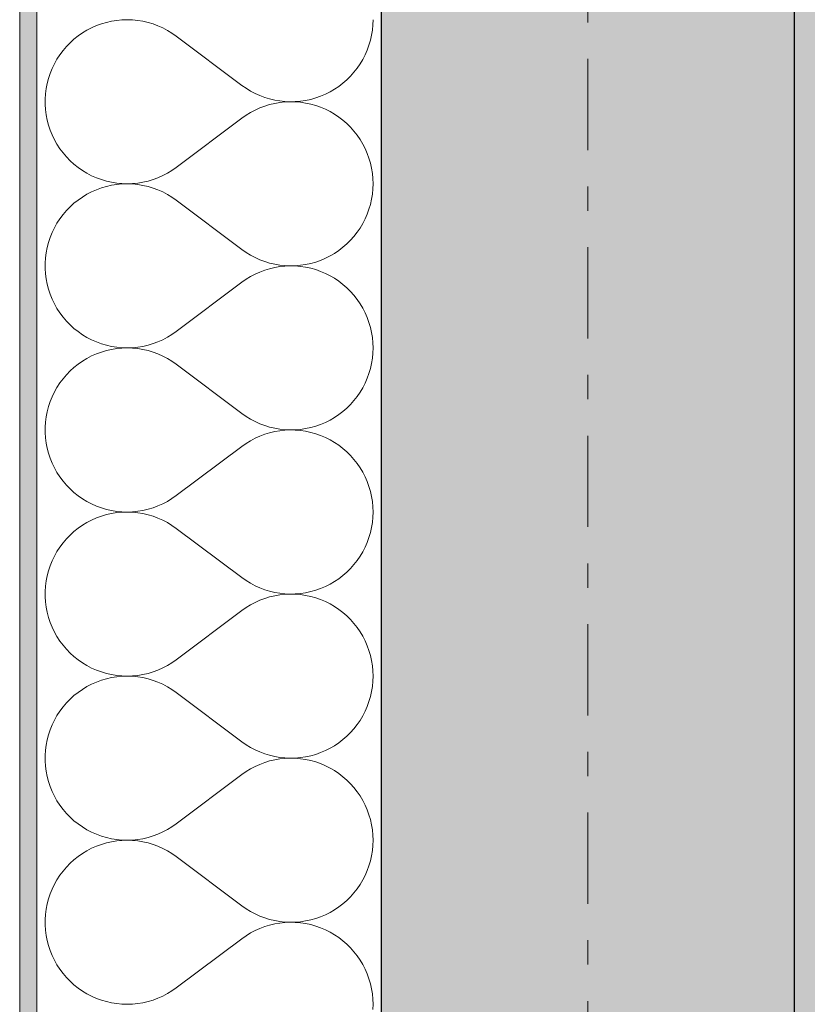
# Model space of a CAD drawing. Extents: x 100 to 2982, y 37 to 2050.
# Tile 28 of 130: x 620 to 666, y 1070 to 1127. Entities that reach past the tile are written whole.
import ezdxf
from ezdxf.xclip import XClip

# ---------------------------------------------------------------- set-up
doc = ezdxf.new("R2010")
doc.units = 0
doc.header["$MEASUREMENT"] = 0
doc.header["$XCLIPFRAME"] = 0
doc.linetypes.add('Przerywana podwójnie', pattern=[54.680554, 26.458333, -10.583333, 7.055556, -10.583333])
for name, color, linetype in [('410-K Osie', 7, 'Continuous'), ('420-K Ściany', 7, 'Continuous'), ('820-G Rysunki Obrazki', 7, 'Continuous')]:
    doc.layers.add(name, color=color, linetype=linetype)
pattern_1 = [(0, (-18316.349, -206.5255), (0, 8.660254), [0, -5]), (0, (-18313.849, -202.195), (0, 8.660254), [0, -5])]

# ---------------------------------------------------------------- blocks, each defined once
blk = doc.blocks.new('*X10')
at = {"layer": '420-K Ściany', "color": 174, "linetype": 'Continuous', "lineweight": 5, "ltscale": 0.2}
for p, q in [((623.979, 1126.339), (623.708, 1126.198)), ((624.259, 1126.462), (623.979, 1126.339)), ((624.546, 1126.567), (624.259, 1126.462)), ((624.839, 1126.654), (624.546, 1126.567)), ((625.137, 1126.721), (624.839, 1126.654)), ((625.438, 1126.77), (625.137, 1126.721)), ((625.743, 1126.799), (625.438, 1126.77)), ((626.048, 1126.808), (625.743, 1126.799)), ((626.353, 1126.798), (626.048, 1126.808)), ((626.658, 1126.768), (626.353, 1126.798)), ((626.959, 1126.718), (626.658, 1126.768)), ((627.257, 1126.65), (626.959, 1126.718)), ((627.55, 1126.562), (627.257, 1126.65)), ((627.836, 1126.456), (627.55, 1126.562)), ((628.115, 1126.332), (627.836, 1126.456)), ((628.386, 1126.19), (628.115, 1126.332)), ((640.288, 1126.207), (640.316, 1126.507)), ((640.316, 1126.507), (640.326, 1126.808)), ((623.196, 1125.865), (622.957, 1125.675)), ((623.446, 1126.04), (623.196, 1125.865)), ((623.708, 1126.198), (623.446, 1126.04)), ((628.647, 1126.031), (628.386, 1126.19)), ((628.897, 1125.855), (628.647, 1126.031)), ((628.897, 1125.855), (632.707, 1122.998)), ((640.174, 1125.616), (640.24, 1125.909)), ((640.24, 1125.909), (640.288, 1126.207)), ((622.517, 1125.25), (622.319, 1125.018)), ((622.73, 1125.469), (622.517, 1125.25)), ((622.957, 1125.675), (622.73, 1125.469)), ((639.987, 1125.043), (640.089, 1125.327)), ((640.089, 1125.327), (640.174, 1125.616)), ((622.136, 1124.773), (621.969, 1124.517)), ((622.319, 1125.018), (622.136, 1124.773)), ((639.729, 1124.499), (639.866, 1124.767)), ((639.866, 1124.767), (639.987, 1125.043)), ((621.819, 1124.251), (621.687, 1123.975)), ((621.969, 1124.517), (621.819, 1124.251)), ((639.404, 1123.992), (639.574, 1124.241)), ((639.574, 1124.241), (639.729, 1124.499)), ((621.572, 1123.692), (621.475, 1123.402)), ((621.687, 1123.975), (621.572, 1123.692)), ((638.804, 1123.318), (639.018, 1123.53)), ((639.018, 1123.53), (639.218, 1123.755)), ((639.218, 1123.755), (639.404, 1123.992)), ((621.398, 1123.107), (621.339, 1122.807)), ((621.475, 1123.402), (621.398, 1123.107)), ((632.707, 1122.998), (632.953, 1122.825)), ((638.087, 1122.77), (638.338, 1122.937)), ((638.338, 1122.937), (638.577, 1123.12)), ((638.577, 1123.12), (638.804, 1123.318)), ((621.3, 1122.504), (621.281, 1122.199)), ((621.339, 1122.807), (621.3, 1122.504)), ((632.953, 1122.825), (633.21, 1122.668)), ((633.21, 1122.668), (633.477, 1122.528)), ((633.477, 1122.528), (633.752, 1122.404)), ((633.752, 1122.404), (634.034, 1122.299)), ((634.034, 1122.299), (634.322, 1122.211)), ((636.996, 1122.266), (637.28, 1122.366)), ((637.28, 1122.366), (637.558, 1122.483)), ((637.558, 1122.483), (637.827, 1122.618)), ((637.827, 1122.618), (638.087, 1122.77)), ((621.281, 1122.199), (621.281, 1121.893)), ((621.281, 1121.893), (621.3, 1121.588)), ((634.034, 1121.793), (633.752, 1121.688)), ((634.322, 1121.881), (634.034, 1121.793)), ((634.322, 1122.211), (634.615, 1122.141)), ((634.615, 1121.95), (634.322, 1121.881)), ((634.615, 1122.141), (634.912, 1122.091)), ((634.912, 1122.001), (634.615, 1121.95)), ((634.912, 1122.091), (635.211, 1122.059)), ((635.211, 1122.033), (634.912, 1122.001)), ((635.211, 1122.059), (635.512, 1122.046)), ((635.512, 1122.046), (635.211, 1122.033)), ((635.512, 1122.046), (635.813, 1122.052)), ((635.813, 1122.039), (635.512, 1122.046)), ((635.813, 1122.052), (636.114, 1122.078)), ((636.114, 1122.014), (635.813, 1122.039)), ((636.114, 1122.078), (636.411, 1122.122)), ((636.411, 1121.97), (636.114, 1122.014)), ((636.411, 1122.122), (636.706, 1122.185)), ((636.706, 1121.907), (636.411, 1121.97)), ((636.706, 1122.185), (636.996, 1122.266)), ((636.996, 1121.825), (636.706, 1121.907)), ((637.28, 1121.726), (636.996, 1121.825)), ((637.558, 1121.608), (637.28, 1121.726)), ((621.3, 1121.588), (621.339, 1121.285)), ((621.339, 1121.285), (621.398, 1120.985)), ((632.953, 1121.267), (632.707, 1121.094)), ((633.21, 1121.424), (632.953, 1121.267)), ((633.477, 1121.564), (633.21, 1121.424)), ((633.752, 1121.688), (633.477, 1121.564)), ((637.827, 1121.474), (637.558, 1121.608)), ((638.087, 1121.322), (637.827, 1121.474)), ((638.338, 1121.155), (638.087, 1121.322)), ((638.577, 1120.971), (638.338, 1121.155)), ((621.398, 1120.985), (621.475, 1120.69)), ((621.475, 1120.69), (621.572, 1120.4)), ((628.897, 1118.236), (632.707, 1121.094)), ((638.804, 1120.774), (638.577, 1120.971)), ((639.018, 1120.562), (638.804, 1120.774)), ((621.572, 1120.4), (621.687, 1120.116)), ((621.687, 1120.116), (621.819, 1119.841)), ((639.218, 1120.337), (639.018, 1120.562)), ((639.404, 1120.1), (639.218, 1120.337)), ((639.574, 1119.851), (639.404, 1120.1)), ((621.819, 1119.841), (621.969, 1119.575)), ((621.969, 1119.575), (622.136, 1119.319)), ((639.729, 1119.593), (639.574, 1119.851)), ((639.866, 1119.325), (639.729, 1119.593)), ((622.136, 1119.319), (622.319, 1119.074)), ((622.319, 1119.074), (622.517, 1118.842)), ((639.987, 1119.049), (639.866, 1119.325)), ((640.089, 1118.765), (639.987, 1119.049)), ((622.517, 1118.842), (622.73, 1118.622)), ((622.73, 1118.622), (622.957, 1118.417)), ((622.957, 1118.417), (623.196, 1118.227)), ((640.174, 1118.476), (640.089, 1118.765)), ((640.24, 1118.182), (640.174, 1118.476)), ((623.196, 1118.227), (623.446, 1118.052)), ((623.446, 1118.052), (623.708, 1117.894)), ((623.708, 1117.894), (623.979, 1117.753)), ((623.979, 1117.753), (624.259, 1117.63)), ((627.836, 1117.636), (628.115, 1117.76)), ((628.115, 1117.76), (628.386, 1117.902)), ((628.386, 1117.902), (628.647, 1118.061)), ((628.647, 1118.061), (628.897, 1118.236)), ((640.288, 1117.885), (640.24, 1118.182)), ((640.316, 1117.585), (640.288, 1117.885)), ((624.259, 1117.63), (624.546, 1117.525)), ((624.546, 1117.525), (624.839, 1117.438)), ((624.839, 1117.438), (625.137, 1117.371)), ((625.137, 1117.198), (624.839, 1117.13)), ((625.137, 1117.371), (625.438, 1117.322)), ((625.438, 1117.246), (625.137, 1117.198)), ((625.438, 1117.322), (625.743, 1117.293)), ((625.743, 1117.275), (625.438, 1117.246)), ((625.743, 1117.293), (626.048, 1117.284)), ((626.048, 1117.284), (625.743, 1117.275)), ((626.048, 1117.284), (626.353, 1117.294)), ((626.353, 1117.274), (626.048, 1117.284)), ((626.353, 1117.294), (626.658, 1117.324)), ((626.658, 1117.244), (626.353, 1117.274)), ((626.658, 1117.324), (626.959, 1117.374)), ((626.959, 1117.194), (626.658, 1117.244)), ((626.959, 1117.374), (627.257, 1117.442)), ((627.257, 1117.126), (626.959, 1117.194)), ((627.257, 1117.442), (627.55, 1117.53)), ((627.55, 1117.53), (627.836, 1117.636)), ((640.326, 1117.284), (640.316, 1117.585)), ((640.316, 1116.983), (640.326, 1117.284)), ((623.708, 1116.674), (623.446, 1116.516)), ((623.979, 1116.815), (623.708, 1116.674)), ((624.259, 1116.938), (623.979, 1116.815)), ((624.546, 1117.043), (624.259, 1116.938)), ((624.839, 1117.13), (624.546, 1117.043)), ((627.55, 1117.038), (627.257, 1117.126)), ((627.836, 1116.932), (627.55, 1117.038)), ((628.115, 1116.808), (627.836, 1116.932)), ((628.386, 1116.666), (628.115, 1116.808)), ((628.647, 1116.507), (628.386, 1116.666)), ((640.24, 1116.386), (640.288, 1116.683)), ((640.288, 1116.683), (640.316, 1116.983)), ((622.957, 1116.151), (622.73, 1115.946)), ((623.196, 1116.341), (622.957, 1116.151)), ((623.446, 1116.516), (623.196, 1116.341)), ((628.897, 1116.332), (628.647, 1116.507)), ((628.897, 1116.332), (632.707, 1113.474)), ((640.089, 1115.803), (640.174, 1116.092)), ((640.174, 1116.092), (640.24, 1116.386)), ((622.319, 1115.494), (622.136, 1115.249)), ((622.517, 1115.726), (622.319, 1115.494)), ((622.73, 1115.946), (622.517, 1115.726)), ((639.866, 1115.243), (639.987, 1115.52)), ((639.987, 1115.52), (640.089, 1115.803)), ((621.969, 1114.993), (621.819, 1114.727)), ((622.136, 1115.249), (621.969, 1114.993)), ((639.574, 1114.717), (639.729, 1114.975)), ((639.729, 1114.975), (639.866, 1115.243)), ((621.687, 1114.452), (621.572, 1114.168)), ((621.819, 1114.727), (621.687, 1114.452)), ((639.218, 1114.231), (639.404, 1114.468)), ((639.404, 1114.468), (639.574, 1114.717)), ((621.475, 1113.878), (621.398, 1113.583)), ((621.572, 1114.168), (621.475, 1113.878)), ((638.577, 1113.597), (638.804, 1113.794)), ((638.804, 1113.794), (639.018, 1114.006)), ((639.018, 1114.006), (639.218, 1114.231)), ((621.339, 1113.283), (621.3, 1112.98)), ((621.398, 1113.583), (621.339, 1113.283)), ((632.707, 1113.474), (632.953, 1113.301)), ((632.953, 1113.301), (633.21, 1113.144)), ((633.21, 1113.144), (633.477, 1113.004)), ((637.827, 1113.094), (638.087, 1113.246)), ((638.087, 1113.246), (638.338, 1113.413)), ((638.338, 1113.413), (638.577, 1113.597)), ((621.3, 1112.98), (621.281, 1112.675)), ((621.281, 1112.675), (621.281, 1112.369)), ((633.477, 1113.004), (633.752, 1112.88)), ((633.752, 1112.88), (634.034, 1112.775)), ((634.034, 1112.775), (634.322, 1112.687)), ((634.322, 1112.687), (634.615, 1112.618)), ((634.615, 1112.618), (634.912, 1112.567)), ((636.114, 1112.554), (636.411, 1112.598)), ((636.411, 1112.598), (636.706, 1112.661)), ((636.706, 1112.661), (636.996, 1112.743)), ((636.996, 1112.743), (637.28, 1112.842)), ((637.28, 1112.842), (637.558, 1112.96)), ((637.558, 1112.96), (637.827, 1113.094)), ((621.281, 1112.369), (621.3, 1112.064)), ((621.3, 1112.064), (621.339, 1111.761)), ((633.477, 1112.04), (633.21, 1111.9)), ((633.752, 1112.164), (633.477, 1112.04)), ((634.034, 1112.27), (633.752, 1112.164)), ((634.322, 1112.357), (634.034, 1112.27)), ((634.615, 1112.427), (634.322, 1112.357)), ((634.912, 1112.477), (634.615, 1112.427)), ((634.912, 1112.567), (635.211, 1112.535)), ((635.211, 1112.509), (634.912, 1112.477)), ((635.211, 1112.535), (635.512, 1112.522)), ((635.512, 1112.522), (635.211, 1112.509)), ((635.512, 1112.522), (635.813, 1112.529)), ((635.813, 1112.516), (635.512, 1112.522)), ((635.813, 1112.529), (636.114, 1112.554)), ((636.114, 1112.49), (635.813, 1112.516)), ((636.411, 1112.446), (636.114, 1112.49)), ((636.706, 1112.383), (636.411, 1112.446)), ((636.996, 1112.302), (636.706, 1112.383)), ((637.28, 1112.202), (636.996, 1112.302)), ((637.558, 1112.085), (637.28, 1112.202)), ((637.827, 1111.95), (637.558, 1112.085)), ((621.339, 1111.761), (621.398, 1111.461)), ((621.398, 1111.461), (621.475, 1111.166)), ((628.897, 1108.713), (632.707, 1111.57)), ((632.953, 1111.743), (632.707, 1111.57)), ((633.21, 1111.9), (632.953, 1111.743)), ((638.087, 1111.798), (637.827, 1111.95)), ((638.338, 1111.631), (638.087, 1111.798)), ((638.577, 1111.448), (638.338, 1111.631)), ((638.804, 1111.25), (638.577, 1111.448)), ((621.475, 1111.166), (621.572, 1110.876)), ((621.572, 1110.876), (621.687, 1110.593)), ((639.018, 1111.038), (638.804, 1111.25)), ((639.218, 1110.813), (639.018, 1111.038)), ((621.687, 1110.593), (621.819, 1110.317)), ((621.819, 1110.317), (621.969, 1110.051)), ((639.404, 1110.576), (639.218, 1110.813)), ((639.574, 1110.327), (639.404, 1110.576)), ((639.729, 1110.069), (639.574, 1110.327)), ((621.969, 1110.051), (622.136, 1109.795)), ((622.136, 1109.795), (622.319, 1109.55)), ((639.866, 1109.801), (639.729, 1110.069)), ((639.987, 1109.525), (639.866, 1109.801)), ((622.319, 1109.55), (622.517, 1109.318)), ((622.517, 1109.318), (622.73, 1109.099)), ((640.089, 1109.242), (639.987, 1109.525)), ((640.174, 1108.952), (640.089, 1109.242)), ((622.73, 1109.099), (622.957, 1108.893)), ((622.957, 1108.893), (623.196, 1108.703)), ((623.196, 1108.703), (623.446, 1108.528)), ((628.647, 1108.537), (628.897, 1108.713)), ((640.24, 1108.659), (640.174, 1108.952)), ((640.288, 1108.361), (640.24, 1108.659)), ((623.446, 1108.528), (623.708, 1108.37)), ((623.708, 1108.37), (623.979, 1108.229)), ((623.979, 1108.229), (624.259, 1108.106)), ((624.259, 1108.106), (624.546, 1108.001)), ((624.546, 1108.001), (624.839, 1107.914)), ((627.257, 1107.918), (627.55, 1108.006)), ((627.55, 1108.006), (627.836, 1108.112)), ((627.836, 1108.112), (628.115, 1108.236)), ((628.115, 1108.236), (628.386, 1108.378)), ((628.386, 1108.378), (628.647, 1108.537)), ((640.316, 1108.061), (640.288, 1108.361)), ((640.326, 1107.76), (640.316, 1108.061)), ((624.546, 1107.52), (624.259, 1107.414)), ((624.839, 1107.606), (624.546, 1107.52)), ((624.839, 1107.914), (625.137, 1107.847)), ((625.137, 1107.674), (624.839, 1107.606)), ((625.137, 1107.847), (625.438, 1107.798)), ((625.438, 1107.722), (625.137, 1107.674)), ((625.438, 1107.798), (625.743, 1107.77)), ((625.743, 1107.751), (625.438, 1107.722)), ((625.743, 1107.77), (626.048, 1107.76)), ((626.048, 1107.76), (625.743, 1107.751)), ((626.048, 1107.76), (626.353, 1107.771)), ((626.353, 1107.75), (626.048, 1107.76)), ((626.353, 1107.771), (626.658, 1107.8)), ((626.658, 1107.72), (626.353, 1107.75)), ((626.658, 1107.8), (626.959, 1107.85)), ((626.959, 1107.671), (626.658, 1107.72)), ((626.959, 1107.85), (627.257, 1107.918)), ((627.257, 1107.602), (626.959, 1107.671)), ((627.55, 1107.515), (627.257, 1107.602)), ((627.836, 1107.408), (627.55, 1107.515)), ((640.288, 1107.159), (640.316, 1107.459)), ((640.316, 1107.459), (640.326, 1107.76)), ((623.446, 1106.992), (623.196, 1106.817)), ((623.708, 1107.15), (623.446, 1106.992)), ((623.979, 1107.291), (623.708, 1107.15)), ((624.259, 1107.414), (623.979, 1107.291)), ((628.115, 1107.284), (627.836, 1107.408)), ((628.386, 1107.142), (628.115, 1107.284)), ((628.647, 1106.983), (628.386, 1107.142)), ((628.897, 1106.808), (628.647, 1106.983)), ((640.174, 1106.568), (640.24, 1106.862)), ((640.24, 1106.862), (640.288, 1107.159)), ((622.73, 1106.422), (622.517, 1106.203)), ((622.957, 1106.627), (622.73, 1106.422)), ((623.196, 1106.817), (622.957, 1106.627)), ((628.897, 1106.808), (632.707, 1103.951)), ((640.089, 1106.279), (640.174, 1106.568)), ((622.136, 1105.725), (621.969, 1105.469)), ((622.319, 1105.97), (622.136, 1105.725)), ((622.517, 1106.203), (622.319, 1105.97)), ((639.729, 1105.452), (639.866, 1105.72)), ((639.866, 1105.72), (639.987, 1105.996)), ((639.987, 1105.996), (640.089, 1106.279)), ((621.819, 1105.203), (621.687, 1104.928)), ((621.969, 1105.469), (621.819, 1105.203)), ((639.404, 1104.945), (639.574, 1105.193)), ((639.574, 1105.193), (639.729, 1105.452)), ((621.572, 1104.645), (621.475, 1104.355)), ((621.687, 1104.928), (621.572, 1104.645)), ((639.018, 1104.482), (639.218, 1104.707)), ((639.218, 1104.707), (639.404, 1104.945)), ((621.398, 1104.059), (621.339, 1103.759)), ((621.475, 1104.355), (621.398, 1104.059)), ((638.338, 1103.89), (638.577, 1104.073)), ((638.577, 1104.073), (638.804, 1104.271)), ((638.804, 1104.271), (639.018, 1104.482)), ((621.3, 1103.456), (621.281, 1103.151)), ((621.339, 1103.759), (621.3, 1103.456)), ((632.707, 1103.951), (632.953, 1103.778)), ((632.953, 1103.778), (633.21, 1103.621)), ((633.21, 1103.621), (633.477, 1103.48)), ((633.477, 1103.48), (633.752, 1103.357)), ((637.28, 1103.318), (637.558, 1103.436)), ((637.558, 1103.436), (637.827, 1103.571)), ((637.827, 1103.571), (638.087, 1103.722)), ((638.087, 1103.722), (638.338, 1103.89)), ((621.281, 1103.151), (621.281, 1102.846)), ((633.752, 1103.357), (634.034, 1103.251)), ((634.034, 1103.251), (634.322, 1103.163)), ((634.322, 1103.163), (634.615, 1103.094)), ((634.615, 1102.903), (634.322, 1102.833)), ((634.615, 1103.094), (634.912, 1103.043)), ((634.912, 1102.953), (634.615, 1102.903)), ((634.912, 1103.043), (635.211, 1103.011)), ((635.211, 1102.985), (634.912, 1102.953)), ((635.211, 1103.011), (635.512, 1102.999)), ((635.512, 1102.998), (635.211, 1102.985)), ((635.512, 1102.999), (635.813, 1103.005)), ((635.813, 1102.992), (635.512, 1102.998)), ((635.813, 1103.005), (636.114, 1103.03)), ((636.114, 1102.966), (635.813, 1102.992)), ((636.114, 1103.03), (636.411, 1103.074)), ((636.411, 1102.922), (636.114, 1102.966)), ((636.411, 1103.074), (636.706, 1103.137)), ((636.706, 1102.859), (636.411, 1102.922)), ((636.706, 1103.137), (636.996, 1103.219)), ((636.996, 1102.778), (636.706, 1102.859)), ((636.996, 1103.219), (637.28, 1103.318)), ((621.281, 1102.846), (621.3, 1102.541)), ((621.3, 1102.541), (621.339, 1102.238)), ((633.21, 1102.376), (632.953, 1102.219)), ((633.477, 1102.517), (633.21, 1102.376)), ((633.752, 1102.64), (633.477, 1102.517)), ((634.034, 1102.746), (633.752, 1102.64)), ((634.322, 1102.833), (634.034, 1102.746)), ((637.28, 1102.678), (636.996, 1102.778)), ((637.558, 1102.561), (637.28, 1102.678)), ((637.827, 1102.426), (637.558, 1102.561)), ((638.087, 1102.275), (637.827, 1102.426)), ((621.339, 1102.238), (621.398, 1101.938)), ((621.398, 1101.938), (621.475, 1101.642)), ((628.897, 1099.189), (632.707, 1102.046)), ((632.953, 1102.219), (632.707, 1102.046)), ((638.338, 1102.107), (638.087, 1102.275)), ((638.577, 1101.924), (638.338, 1102.107)), ((638.804, 1101.726), (638.577, 1101.924)), ((639.018, 1101.514), (638.804, 1101.726)), ((621.475, 1101.642), (621.572, 1101.352)), ((621.572, 1101.352), (621.687, 1101.069)), ((639.218, 1101.289), (639.018, 1101.514)), ((639.404, 1101.052), (639.218, 1101.289)), ((621.687, 1101.069), (621.819, 1100.794)), ((621.819, 1100.794), (621.969, 1100.527)), ((639.574, 1100.804), (639.404, 1101.052)), ((639.729, 1100.545), (639.574, 1100.804)), ((621.969, 1100.527), (622.136, 1100.271)), ((622.136, 1100.271), (622.319, 1100.027)), ((622.319, 1100.027), (622.517, 1099.794)), ((639.866, 1100.277), (639.729, 1100.545)), ((639.987, 1100.001), (639.866, 1100.277)), ((640.089, 1099.718), (639.987, 1100.001)), ((622.517, 1099.794), (622.73, 1099.575)), ((622.73, 1099.575), (622.957, 1099.37)), ((640.174, 1099.429), (640.089, 1099.718)), ((640.24, 1099.135), (640.174, 1099.429)), ((622.957, 1099.37), (623.196, 1099.179)), ((623.196, 1099.179), (623.446, 1099.005)), ((623.446, 1099.005), (623.708, 1098.847)), ((628.386, 1098.854), (628.647, 1099.013)), ((628.647, 1099.013), (628.897, 1099.189)), ((640.288, 1098.837), (640.24, 1099.135)), ((623.708, 1098.847), (623.979, 1098.706)), ((623.979, 1098.706), (624.259, 1098.582)), ((624.259, 1098.582), (624.546, 1098.477)), ((624.546, 1098.477), (624.839, 1098.39)), ((624.839, 1098.39), (625.137, 1098.323)), ((625.137, 1098.323), (625.438, 1098.275)), ((626.658, 1098.277), (626.959, 1098.326)), ((626.959, 1098.326), (627.257, 1098.395)), ((627.257, 1098.395), (627.55, 1098.482)), ((627.55, 1098.482), (627.836, 1098.588)), ((627.836, 1098.588), (628.115, 1098.712)), ((628.115, 1098.712), (628.386, 1098.854)), ((640.316, 1098.537), (640.288, 1098.837)), ((640.326, 1098.236), (640.316, 1098.537)), ((623.979, 1097.767), (623.708, 1097.626)), ((624.259, 1097.891), (623.979, 1097.767)), ((624.546, 1097.996), (624.259, 1097.891)), ((624.839, 1098.082), (624.546, 1097.996)), ((625.137, 1098.15), (624.839, 1098.082)), ((625.438, 1098.198), (625.137, 1098.15)), ((625.438, 1098.275), (625.743, 1098.246)), ((625.743, 1098.227), (625.438, 1098.198)), ((625.743, 1098.246), (626.048, 1098.236)), ((626.048, 1098.236), (625.743, 1098.227)), ((626.048, 1098.236), (626.353, 1098.247)), ((626.353, 1098.226), (626.048, 1098.236)), ((626.353, 1098.247), (626.658, 1098.277)), ((626.658, 1098.196), (626.353, 1098.226)), ((626.959, 1098.147), (626.658, 1098.196)), ((627.257, 1098.078), (626.959, 1098.147)), ((627.55, 1097.991), (627.257, 1098.078)), ((627.836, 1097.885), (627.55, 1097.991)), ((628.115, 1097.76), (627.836, 1097.885)), ((628.386, 1097.618), (628.115, 1097.76)), ((640.288, 1097.635), (640.316, 1097.935)), ((640.316, 1097.935), (640.326, 1098.236)), ((623.196, 1097.294), (622.957, 1097.103)), ((623.446, 1097.468), (623.196, 1097.294)), ((623.708, 1097.626), (623.446, 1097.468)), ((628.647, 1097.459), (628.386, 1097.618)), ((628.897, 1097.284), (628.647, 1097.459)), ((628.897, 1097.284), (632.707, 1094.427)), ((640.174, 1097.044), (640.24, 1097.338)), ((640.24, 1097.338), (640.288, 1097.635)), ((622.517, 1096.679), (622.319, 1096.446)), ((622.73, 1096.898), (622.517, 1096.679)), ((622.957, 1097.103), (622.73, 1096.898)), ((639.987, 1096.472), (640.089, 1096.755)), ((640.089, 1096.755), (640.174, 1097.044)), ((622.136, 1096.201), (621.969, 1095.945)), ((622.319, 1096.446), (622.136, 1096.201)), ((639.729, 1095.928), (639.866, 1096.196)), ((639.866, 1096.196), (639.987, 1096.472)), ((621.819, 1095.679), (621.687, 1095.404)), ((621.969, 1095.945), (621.819, 1095.679)), ((639.404, 1095.421), (639.574, 1095.669)), ((639.574, 1095.669), (639.729, 1095.928)), ((621.572, 1095.121), (621.475, 1094.831)), ((621.687, 1095.404), (621.572, 1095.121)), ((638.804, 1094.747), (639.018, 1094.959)), ((639.018, 1094.959), (639.218, 1095.184)), ((639.218, 1095.184), (639.404, 1095.421)), ((621.398, 1094.535), (621.339, 1094.235)), ((621.475, 1094.831), (621.398, 1094.535)), ((632.707, 1094.427), (632.953, 1094.254)), ((638.087, 1094.198), (638.338, 1094.366)), ((638.338, 1094.366), (638.577, 1094.549)), ((638.577, 1094.549), (638.804, 1094.747)), ((621.3, 1093.932), (621.281, 1093.627)), ((621.339, 1094.235), (621.3, 1093.932)), ((632.953, 1094.254), (633.21, 1094.097)), ((633.21, 1094.097), (633.477, 1093.956)), ((633.477, 1093.956), (633.752, 1093.833)), ((633.752, 1093.833), (634.034, 1093.727)), ((634.034, 1093.727), (634.322, 1093.639)), ((636.996, 1093.695), (637.28, 1093.795)), ((637.28, 1093.795), (637.558, 1093.912)), ((637.558, 1093.912), (637.827, 1094.047)), ((637.827, 1094.047), (638.087, 1094.198)), ((621.281, 1093.627), (621.281, 1093.322)), ((621.281, 1093.322), (621.3, 1093.017)), ((634.034, 1093.222), (633.752, 1093.116)), ((634.322, 1093.31), (634.034, 1093.222)), ((634.322, 1093.639), (634.615, 1093.57)), ((634.615, 1093.379), (634.322, 1093.31)), ((634.615, 1093.57), (634.912, 1093.519)), ((634.912, 1093.43), (634.615, 1093.379)), ((634.912, 1093.519), (635.211, 1093.488)), ((635.211, 1093.461), (634.912, 1093.43)), ((635.211, 1093.488), (635.512, 1093.475)), ((635.512, 1093.474), (635.211, 1093.461)), ((635.512, 1093.475), (635.813, 1093.481)), ((635.813, 1093.468), (635.512, 1093.474)), ((635.813, 1093.481), (636.114, 1093.506)), ((636.114, 1093.443), (635.813, 1093.468)), ((636.114, 1093.506), (636.411, 1093.551)), ((636.411, 1093.398), (636.114, 1093.443)), ((636.411, 1093.551), (636.706, 1093.614)), ((636.706, 1093.335), (636.411, 1093.398)), ((636.706, 1093.614), (636.996, 1093.695)), ((636.996, 1093.254), (636.706, 1093.335)), ((637.28, 1093.154), (636.996, 1093.254)), ((637.558, 1093.037), (637.28, 1093.154)), ((621.3, 1093.017), (621.339, 1092.714)), ((621.339, 1092.714), (621.398, 1092.414)), ((632.953, 1092.695), (632.707, 1092.522)), ((633.21, 1092.852), (632.953, 1092.695)), ((633.477, 1092.993), (633.21, 1092.852)), ((633.752, 1093.116), (633.477, 1092.993)), ((637.827, 1092.902), (637.558, 1093.037)), ((638.087, 1092.751), (637.827, 1092.902)), ((638.338, 1092.583), (638.087, 1092.751)), ((638.577, 1092.4), (638.338, 1092.583)), ((621.398, 1092.414), (621.475, 1092.118)), ((621.475, 1092.118), (621.572, 1091.828)), ((628.897, 1089.665), (632.707, 1092.522)), ((638.804, 1092.202), (638.577, 1092.4)), ((639.018, 1091.99), (638.804, 1092.202)), ((621.572, 1091.828), (621.687, 1091.545)), ((621.687, 1091.545), (621.819, 1091.27)), ((639.218, 1091.765), (639.018, 1091.99)), ((639.404, 1091.528), (639.218, 1091.765)), ((639.574, 1091.28), (639.404, 1091.528)), ((621.819, 1091.27), (621.969, 1091.004)), ((621.969, 1091.004), (622.136, 1090.748)), ((639.729, 1091.021), (639.574, 1091.28)), ((639.866, 1090.753), (639.729, 1091.021)), ((622.136, 1090.748), (622.319, 1090.503)), ((622.319, 1090.503), (622.517, 1090.27)), ((639.987, 1090.477), (639.866, 1090.753)), ((640.089, 1090.194), (639.987, 1090.477)), ((622.517, 1090.27), (622.73, 1090.051)), ((622.73, 1090.051), (622.957, 1089.846)), ((622.957, 1089.846), (623.196, 1089.655)), ((640.174, 1089.905), (640.089, 1090.194)), ((640.24, 1089.611), (640.174, 1089.905)), ((623.196, 1089.655), (623.446, 1089.481)), ((623.446, 1089.481), (623.708, 1089.323)), ((623.708, 1089.323), (623.979, 1089.182)), ((623.979, 1089.182), (624.259, 1089.058)), ((627.836, 1089.064), (628.115, 1089.189)), ((628.115, 1089.189), (628.386, 1089.331)), ((628.386, 1089.331), (628.647, 1089.49)), ((628.647, 1089.49), (628.897, 1089.665)), ((640.288, 1089.314), (640.24, 1089.611)), ((640.316, 1089.014), (640.288, 1089.314)), ((624.259, 1089.058), (624.546, 1088.953)), ((624.546, 1088.953), (624.839, 1088.867)), ((624.839, 1088.867), (625.137, 1088.799)), ((625.137, 1088.626), (624.839, 1088.559)), ((625.137, 1088.799), (625.438, 1088.751)), ((625.438, 1088.674), (625.137, 1088.626)), ((625.438, 1088.751), (625.743, 1088.722)), ((625.743, 1088.703), (625.438, 1088.674)), ((625.743, 1088.722), (626.048, 1088.713)), ((626.048, 1088.713), (625.743, 1088.703)), ((626.048, 1088.713), (626.353, 1088.723)), ((626.353, 1088.702), (626.048, 1088.713)), ((626.353, 1088.723), (626.658, 1088.753)), ((626.658, 1088.672), (626.353, 1088.702)), ((626.658, 1088.753), (626.959, 1088.802)), ((626.959, 1088.623), (626.658, 1088.672)), ((626.959, 1088.802), (627.257, 1088.871)), ((627.257, 1088.554), (626.959, 1088.623)), ((627.257, 1088.871), (627.55, 1088.958)), ((627.55, 1088.958), (627.836, 1089.064)), ((640.326, 1088.713), (640.316, 1089.014)), ((640.316, 1088.412), (640.326, 1088.713)), ((623.708, 1088.102), (623.446, 1087.944)), ((623.979, 1088.243), (623.708, 1088.102)), ((624.259, 1088.367), (623.979, 1088.243)), ((624.546, 1088.472), (624.259, 1088.367)), ((624.839, 1088.559), (624.546, 1088.472)), ((627.55, 1088.467), (627.257, 1088.554)), ((627.836, 1088.361), (627.55, 1088.467)), ((628.115, 1088.237), (627.836, 1088.361)), ((628.386, 1088.095), (628.115, 1088.237)), ((628.647, 1087.936), (628.386, 1088.095)), ((640.24, 1087.814), (640.288, 1088.112)), ((640.288, 1088.112), (640.316, 1088.412)), ((622.957, 1087.579), (622.73, 1087.374)), ((623.196, 1087.77), (622.957, 1087.579)), ((623.446, 1087.944), (623.196, 1087.77)), ((628.897, 1087.76), (628.647, 1087.936)), ((628.897, 1087.76), (632.707, 1084.903)), ((640.089, 1087.231), (640.174, 1087.52)), ((640.174, 1087.52), (640.24, 1087.814)), ((622.319, 1086.922), (622.136, 1086.678)), ((622.517, 1087.155), (622.319, 1086.922)), ((622.73, 1087.374), (622.517, 1087.155)), ((639.866, 1086.672), (639.987, 1086.948)), ((639.987, 1086.948), (640.089, 1087.231)), ((621.969, 1086.422), (621.819, 1086.155)), ((622.136, 1086.678), (621.969, 1086.422)), ((639.574, 1086.145), (639.729, 1086.404)), ((639.729, 1086.404), (639.866, 1086.672)), ((621.687, 1085.88), (621.572, 1085.597)), ((621.819, 1086.155), (621.687, 1085.88)), ((639.218, 1085.66), (639.404, 1085.897)), ((639.404, 1085.897), (639.574, 1086.145)), ((621.475, 1085.307), (621.398, 1085.011)), ((621.572, 1085.597), (621.475, 1085.307)), ((638.577, 1085.025), (638.804, 1085.223)), ((638.804, 1085.223), (639.018, 1085.435)), ((639.018, 1085.435), (639.218, 1085.66)), ((621.339, 1084.711), (621.3, 1084.408)), ((621.398, 1085.011), (621.339, 1084.711)), ((632.707, 1084.903), (632.953, 1084.73)), ((632.953, 1084.73), (633.21, 1084.573)), ((633.21, 1084.573), (633.477, 1084.432)), ((637.827, 1084.523), (638.087, 1084.674)), ((638.087, 1084.674), (638.338, 1084.842)), ((638.338, 1084.842), (638.577, 1085.025)), ((621.3, 1084.408), (621.281, 1084.103)), ((621.281, 1084.103), (621.281, 1083.798)), ((633.477, 1084.432), (633.752, 1084.309)), ((633.752, 1084.309), (634.034, 1084.203)), ((634.034, 1084.203), (634.322, 1084.116)), ((634.322, 1084.116), (634.615, 1084.046)), ((634.615, 1084.046), (634.912, 1083.996)), ((636.114, 1083.983), (636.411, 1084.027)), ((636.411, 1084.027), (636.706, 1084.09)), ((636.706, 1084.09), (636.996, 1084.171)), ((636.996, 1084.171), (637.28, 1084.271)), ((637.28, 1084.271), (637.558, 1084.388)), ((637.558, 1084.388), (637.827, 1084.523)), ((621.281, 1083.798), (621.3, 1083.493)), ((621.3, 1083.493), (621.339, 1083.19)), ((633.477, 1083.469), (633.21, 1083.328)), ((633.752, 1083.592), (633.477, 1083.469)), ((634.034, 1083.698), (633.752, 1083.592)), ((634.322, 1083.786), (634.034, 1083.698)), ((634.615, 1083.855), (634.322, 1083.786)), ((634.912, 1083.906), (634.615, 1083.855)), ((634.912, 1083.996), (635.211, 1083.964)), ((635.211, 1083.938), (634.912, 1083.906)), ((635.211, 1083.964), (635.512, 1083.951)), ((635.512, 1083.95), (635.211, 1083.938)), ((635.512, 1083.951), (635.813, 1083.957)), ((635.813, 1083.944), (635.512, 1083.95)), ((635.813, 1083.957), (636.114, 1083.983)), ((636.114, 1083.919), (635.813, 1083.944)), ((636.411, 1083.875), (636.114, 1083.919)), ((636.706, 1083.812), (636.411, 1083.875)), ((636.996, 1083.73), (636.706, 1083.812)), ((637.28, 1083.631), (636.996, 1083.73)), ((637.558, 1083.513), (637.28, 1083.631)), ((637.827, 1083.378), (637.558, 1083.513)), ((621.339, 1083.19), (621.398, 1082.89)), ((621.398, 1082.89), (621.475, 1082.594)), ((628.897, 1080.141), (632.707, 1082.998)), ((632.953, 1083.171), (632.707, 1082.998)), ((633.21, 1083.328), (632.953, 1083.171)), ((638.087, 1083.227), (637.827, 1083.378)), ((638.338, 1083.059), (638.087, 1083.227)), ((638.577, 1082.876), (638.338, 1083.059)), ((638.804, 1082.678), (638.577, 1082.876)), ((621.475, 1082.594), (621.572, 1082.304)), ((621.572, 1082.304), (621.687, 1082.021)), ((639.018, 1082.467), (638.804, 1082.678)), ((639.218, 1082.242), (639.018, 1082.467)), ((621.687, 1082.021), (621.819, 1081.746)), ((621.819, 1081.746), (621.969, 1081.48)), ((639.404, 1082.004), (639.218, 1082.242)), ((639.574, 1081.756), (639.404, 1082.004)), ((639.729, 1081.497), (639.574, 1081.756)), ((621.969, 1081.48), (622.136, 1081.224)), ((622.136, 1081.224), (622.319, 1080.979)), ((639.866, 1081.229), (639.729, 1081.497)), ((639.987, 1080.953), (639.866, 1081.229)), ((622.319, 1080.979), (622.517, 1080.746)), ((622.517, 1080.746), (622.73, 1080.527)), ((640.089, 1080.67), (639.987, 1080.953)), ((640.174, 1080.381), (640.089, 1080.67)), ((622.73, 1080.527), (622.957, 1080.322)), ((622.957, 1080.322), (623.196, 1080.132)), ((623.196, 1080.132), (623.446, 1079.957)), ((628.647, 1079.966), (628.897, 1080.141)), ((640.24, 1080.087), (640.174, 1080.381)), ((640.288, 1079.79), (640.24, 1080.087)), ((623.446, 1079.957), (623.708, 1079.799)), ((623.708, 1079.799), (623.979, 1079.658)), ((623.979, 1079.658), (624.259, 1079.535)), ((624.259, 1079.535), (624.546, 1079.429)), ((624.546, 1079.429), (624.839, 1079.343)), ((627.257, 1079.347), (627.55, 1079.434)), ((627.55, 1079.434), (627.836, 1079.541)), ((627.836, 1079.541), (628.115, 1079.665)), ((628.115, 1079.665), (628.386, 1079.807)), ((628.386, 1079.807), (628.647, 1079.966)), ((640.316, 1079.49), (640.288, 1079.79)), ((640.326, 1079.189), (640.316, 1079.49)), ((624.546, 1078.948), (624.259, 1078.843)), ((624.839, 1079.035), (624.546, 1078.948)), ((624.839, 1079.343), (625.137, 1079.275)), ((625.137, 1079.102), (624.839, 1079.035)), ((625.137, 1079.275), (625.438, 1079.227)), ((625.438, 1079.151), (625.137, 1079.102)), ((625.438, 1079.227), (625.743, 1079.198)), ((625.743, 1079.179), (625.438, 1079.151)), ((625.743, 1079.198), (626.048, 1079.189)), ((626.048, 1079.189), (625.743, 1079.179)), ((626.048, 1079.189), (626.353, 1079.199)), ((626.353, 1079.178), (626.048, 1079.189)), ((626.353, 1079.199), (626.658, 1079.229)), ((626.658, 1079.149), (626.353, 1079.178)), ((626.658, 1079.229), (626.959, 1079.278)), ((626.959, 1079.099), (626.658, 1079.149)), ((626.959, 1079.278), (627.257, 1079.347)), ((627.257, 1079.031), (626.959, 1079.099)), ((627.55, 1078.943), (627.257, 1079.031)), ((627.836, 1078.837), (627.55, 1078.943)), ((640.288, 1078.588), (640.316, 1078.888)), ((640.316, 1078.888), (640.326, 1079.189)), ((623.446, 1078.421), (623.196, 1078.246)), ((623.708, 1078.579), (623.446, 1078.421)), ((623.979, 1078.72), (623.708, 1078.579)), ((624.259, 1078.843), (623.979, 1078.72)), ((628.115, 1078.713), (627.836, 1078.837)), ((628.386, 1078.571), (628.115, 1078.713)), ((628.647, 1078.412), (628.386, 1078.571)), ((628.897, 1078.236), (628.647, 1078.412)), ((640.174, 1077.997), (640.24, 1078.29)), ((640.24, 1078.29), (640.288, 1078.588)), ((622.73, 1077.85), (622.517, 1077.631)), ((622.957, 1078.056), (622.73, 1077.85)), ((623.196, 1078.246), (622.957, 1078.056)), ((628.897, 1078.236), (632.707, 1075.379)), ((640.089, 1077.707), (640.174, 1077.997)), ((622.136, 1077.154), (621.969, 1076.898)), ((622.319, 1077.399), (622.136, 1077.154)), ((622.517, 1077.631), (622.319, 1077.399)), ((639.729, 1076.88), (639.866, 1077.148)), ((639.866, 1077.148), (639.987, 1077.424)), ((639.987, 1077.424), (640.089, 1077.707)), ((621.819, 1076.632), (621.687, 1076.356)), ((621.969, 1076.898), (621.819, 1076.632)), ((639.404, 1076.373), (639.574, 1076.622)), ((639.574, 1076.622), (639.729, 1076.88)), ((621.572, 1076.073), (621.475, 1075.783)), ((621.687, 1076.356), (621.572, 1076.073)), ((639.018, 1075.911), (639.218, 1076.136)), ((639.218, 1076.136), (639.404, 1076.373)), ((621.398, 1075.488), (621.339, 1075.188)), ((621.475, 1075.783), (621.398, 1075.488)), ((638.338, 1075.318), (638.577, 1075.501)), ((638.577, 1075.501), (638.804, 1075.699)), ((638.804, 1075.699), (639.018, 1075.911)), ((621.3, 1074.885), (621.281, 1074.58)), ((621.339, 1075.188), (621.3, 1074.885)), ((632.707, 1075.379), (632.953, 1075.206)), ((632.953, 1075.206), (633.21, 1075.049)), ((633.21, 1075.049), (633.477, 1074.909)), ((633.477, 1074.909), (633.752, 1074.785)), ((637.28, 1074.747), (637.558, 1074.864)), ((637.558, 1074.864), (637.827, 1074.999)), ((637.827, 1074.999), (638.087, 1075.151)), ((638.087, 1075.151), (638.338, 1075.318)), ((621.281, 1074.58), (621.281, 1074.274)), ((633.752, 1074.785), (634.034, 1074.679)), ((634.034, 1074.679), (634.322, 1074.592)), ((634.322, 1074.592), (634.615, 1074.522)), ((634.615, 1074.331), (634.322, 1074.262)), ((634.615, 1074.522), (634.912, 1074.472)), ((634.912, 1074.382), (634.615, 1074.331)), ((634.912, 1074.472), (635.211, 1074.44)), ((635.211, 1074.414), (634.912, 1074.382)), ((635.211, 1074.44), (635.512, 1074.427)), ((635.512, 1074.427), (635.211, 1074.414)), ((635.512, 1074.427), (635.813, 1074.433)), ((635.813, 1074.42), (635.512, 1074.427)), ((635.813, 1074.433), (636.114, 1074.459)), ((636.114, 1074.395), (635.813, 1074.42)), ((636.114, 1074.459), (636.411, 1074.503)), ((636.411, 1074.351), (636.114, 1074.395)), ((636.411, 1074.503), (636.706, 1074.566)), ((636.706, 1074.288), (636.411, 1074.351)), ((636.706, 1074.566), (636.996, 1074.647)), ((636.996, 1074.206), (636.706, 1074.288)), ((636.996, 1074.647), (637.28, 1074.747)), ((621.281, 1074.274), (621.3, 1073.969)), ((621.3, 1073.969), (621.339, 1073.666)), ((633.21, 1073.805), (632.953, 1073.648)), ((633.477, 1073.945), (633.21, 1073.805)), ((633.752, 1074.069), (633.477, 1073.945)), ((634.034, 1074.174), (633.752, 1074.069)), ((634.322, 1074.262), (634.034, 1074.174)), ((637.28, 1074.107), (636.996, 1074.206)), ((637.558, 1073.989), (637.28, 1074.107)), ((637.827, 1073.855), (637.558, 1073.989)), ((638.087, 1073.703), (637.827, 1073.855)), ((621.339, 1073.666), (621.398, 1073.366)), ((621.398, 1073.366), (621.475, 1073.071)), ((628.897, 1070.617), (632.707, 1073.474)), ((632.953, 1073.648), (632.707, 1073.474)), ((638.338, 1073.536), (638.087, 1073.703)), ((638.577, 1073.352), (638.338, 1073.536)), ((638.804, 1073.155), (638.577, 1073.352)), ((639.018, 1072.943), (638.804, 1073.155)), ((621.475, 1073.071), (621.572, 1072.781)), ((621.572, 1072.781), (621.687, 1072.497)), ((639.218, 1072.718), (639.018, 1072.943)), ((639.404, 1072.481), (639.218, 1072.718)), ((621.687, 1072.497), (621.819, 1072.222)), ((621.819, 1072.222), (621.969, 1071.956)), ((639.574, 1072.232), (639.404, 1072.481)), ((639.729, 1071.974), (639.574, 1072.232)), ((621.969, 1071.956), (622.136, 1071.7)), ((622.136, 1071.7), (622.319, 1071.455)), ((622.319, 1071.455), (622.517, 1071.223)), ((639.866, 1071.706), (639.729, 1071.974)), ((639.987, 1071.429), (639.866, 1071.706)), ((640.089, 1071.146), (639.987, 1071.429)), ((622.517, 1071.223), (622.73, 1071.003)), ((622.73, 1071.003), (622.957, 1070.798)), ((640.174, 1070.857), (640.089, 1071.146)), ((640.24, 1070.563), (640.174, 1070.857)), ((622.957, 1070.798), (623.196, 1070.608)), ((623.196, 1070.608), (623.446, 1070.433)), ((623.446, 1070.433), (623.708, 1070.275)), ((628.386, 1070.283), (628.647, 1070.442)), ((628.647, 1070.442), (628.897, 1070.617)), ((640.288, 1070.266), (640.24, 1070.563)), ((623.708, 1070.275), (623.979, 1070.134)), ((623.979, 1070.134), (624.259, 1070.011)), ((624.259, 1070.011), (624.546, 1069.906)), ((624.546, 1069.906), (624.839, 1069.819)), ((624.839, 1069.819), (625.137, 1069.751)), ((625.137, 1069.751), (625.438, 1069.703)), ((626.658, 1069.705), (626.959, 1069.755)), ((626.959, 1069.755), (627.257, 1069.823)), ((627.257, 1069.823), (627.55, 1069.911)), ((627.55, 1069.911), (627.836, 1070.017)), ((627.836, 1070.017), (628.115, 1070.141)), ((628.115, 1070.141), (628.386, 1070.283)), ((640.316, 1069.966), (640.288, 1070.266)), ((640.326, 1069.665), (640.316, 1069.966)), ((625.438, 1069.703), (625.743, 1069.674)), ((625.743, 1069.674), (626.048, 1069.665)), ((626.048, 1069.665), (626.353, 1069.675)), ((626.353, 1069.675), (626.658, 1069.705)), ((640.316, 1069.364), (640.326, 1069.665))]:
    blk.add_line(p, q, dxfattribs=at)
blk = doc.blocks.new('Rysunek_1_1', base_point=(-18316.349, -206.526))
at = {"layer": '420-K Ściany', "linetype": 'Continuous', "lineweight": 5}
h = blk.add_hatch(dxfattribs=at)
h.set_pattern_fill('Tynk_0001', color=176, style=0, pattern_type=2)
h.set_pattern_definition(pattern_1)
h.paths.add_polyline_path([(620.802, 575.509), (620.802, 1180.509), (619.802, 1180.509), (619.802, 575.509)])
at = {"layer": '420-K Ściany', "linetype": 'Continuous', "lineweight": 13}
blk.add_hatch(color=62, dxfattribs=at).paths.add_polyline_path([(664.802, 619.509), (664.802, 1180.509), (640.802, 1180.509), (640.802, 619.509)])
at = {"layer": '420-K Ściany', "linetype": 'Continuous', "lineweight": 5}
h = blk.add_hatch(dxfattribs=at)
h.set_pattern_fill('Tynk_0001', color=180, style=0, pattern_type=2)
h.set_pattern_definition(pattern_1)
h.paths.add_polyline_path([(666.302, 621.009), (666.302, 1180.509), (664.802, 1180.509), (664.802, 621.009)])
at = {"layer": '410-K Osie', "color": 4, "linetype": 'Przerywana podwójnie', "lineweight": 13, "ltscale": 0.2}
blk.add_line((652.802, 1813.509), (652.802, 529.46), dxfattribs=at)
blk.add_line((652.802, 1813.509), (652.802, 529.46), dxfattribs=at)
at = {"layer": '420-K Ściany', "color": 67, "linetype": 'Continuous', "lineweight": 13, "ltscale": 0.2}
blk.add_line((620.802, 1180.509), (620.802, 595.509), dxfattribs=at)
at = {"layer": '420-K Ściany', "color": 27, "linetype": 'Continuous', "lineweight": 25, "ltscale": 0.2}
for p, q in [((640.802, 1180.509), (640.802, 619.509)), ((664.802, 621.009), (664.802, 1180.509))]:
    blk.add_line(p, q, dxfattribs=at)
at = {"layer": '420-K Ściany', "color": 47, "linetype": 'Continuous', "lineweight": 15, "ltscale": 0.2, "flags": 128}
blk.add_lwpolyline([(619.802, 1180.509), (619.802, 575.509)], dxfattribs=at)
at = {"color": 65, "linetype": 'Continuous', "lineweight": 13, "ltscale": 0.2}
blk.add_blockref('*X10', (0, 0), dxfattribs=at)

msp = doc.modelspace()

# ---------------------------------------------------------------- block references
at = {"layer": '820-G Rysunki Obrazki', "color": 65, "linetype": 'Continuous', "lineweight": 13, "ltscale": 0.2}
ref = msp.add_blockref('Rysunek_1_1', (-18316.349, -206.526), dxfattribs=at)
XClip(ref).set_block_clipping_path([(244.527027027, 75.2081975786), (2570.9054054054, 2024.1891891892)])

doc.saveas('drawing.dxf')
